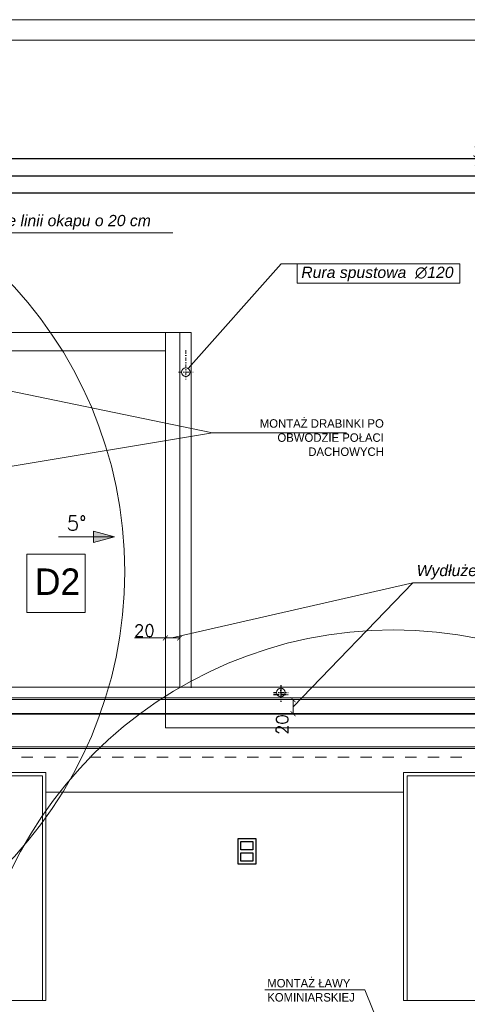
# Model space of a CAD drawing. Header units: millimetres. Extents: x -740 to 33545, y 5178 to 22494.
# Tile 102 of 256: x 14207 to 14840, y 6753 to 8148. Entities that reach past the tile are written whole.
import ezdxf
from ezdxf.lldxf.tags import DXFTag

# ---------------------------------------------------------------- set-up
doc = ezdxf.new("R2010")
doc.units = ezdxf.units.MM
doc.header["$MEASUREMENT"] = 0
doc.linetypes.add('AUSGEZOGEN', pattern=[0])
doc.linetypes.add('STRICHPUNKTX2', pattern=[2, 1, -0.5, 0, -0.5])
doc.layers.get('Defpoints').update_dxf_attribs({"color": 252})
doc.layers.add('_B___I__', color=252, linetype='AUSGEZOGEN')
for name, color, linetype, lineweight in [('_IS_EKO_Wentylacja_wyrzut', 16, 'Continuous', 20), ('A_l.przekrojowa', 252, 'Continuous', 30), ('A_l.przerywana', 252, 'ICAD_ISO03W100', 9), ('A_l.widokowa', 252, 'Continuous', 18), ('A_wymiarowanie', 252, 'Continuous', 9), ('l. przerywana', 252, 'ICAD_ISO03W100', 9), ('l.przerywana', 252, 'ICAD_ISO03W100', 5), ('l.widokowa', 252, 'Continuous', 15), ('linia opisowa', 252, 'Continuous', 9), ('Nowe_820-G Rysunki Obrazki_Nr_pióra__23', 252, 'Continuous', 15), ('wymiarowanie', 252, 'Continuous', 9)]:
    doc.layers.add(name, color=color, linetype=linetype, lineweight=lineweight)
doc.styles.add('Arial$001H0', font='SIMPLEX')
doc.styles.add('styl1', font='arial.ttf', dxfattribs={"height": 15})
doc.styles.add('styl2', font='simplex.shx')
tags = doc.linetypes.add('ICAD_ISO03W100', pattern=[30, 12, -18]).pattern_tags.tags
tags[6:7] = [DXFTag(74, 4), DXFTag(75, 0), DXFTag(340, '0'), DXFTag(46, 1.0), DXFTag(50, 0.0), DXFTag(44, 0.0), DXFTag(45, 0.0)]
tags[4:5] = [DXFTag(74, 4), DXFTag(75, 0), DXFTag(340, '0'), DXFTag(46, 1.0), DXFTag(50, 0.0), DXFTag(44, 0.0), DXFTag(45, 0.0)]
doc.dimstyles.new('Kopia I_1.100', dxfattribs={"dimtxt": 15, "dimasz": 10, "dimexe": 5, "dimexo": 1, "dimgap": 1.5, "dimtad": 1, "dimdec": 1, "dimrnd": 0.5, "dimtxsty": 'styl2', "dimblk": 'ARCHTICK', "dimcen": 5, "dimadec": 0, "dimazin": 0, "dimtfac": 1, "dimtdec": 1, "dimtmove": 0, "dimatfit": 3, "dimldrblk": 'ARCHTICK', "dimfxl": 0, "dimarcsym": 0})
doc.dimstyles.new('Skala 1-100', dxfattribs={"dimtxt": 17, "dimasz": 7, "dimexe": 1, "dimexo": 1, "dimgap": 1.5, "dimtad": 1, "dimdec": 1, "dimrnd": 0.5, "dimtxsty": 'styl2', "dimblk": 'ARCHTICK', "dimcen": 7, "dimadec": 0, "dimazin": 0, "dimtfac": 1, "dimtdec": 1, "dimtmove": 1, "dimatfit": 3, "dimldrblk": 'ARCHTICK', "dimfxl": 0, "dimlwd": -1, "dimlwe": -1, "dimarcsym": 0})

# ---------------------------------------------------------------- blocks, each defined once
blk = doc.blocks.new('_ArchTick')
at = {"color": 0, "linetype": 'ByBlock', "const_width": 0.15}
blk.add_lwpolyline([(-0.5, -0.5), (0.5, 0.5)], dxfattribs=at)
blk = doc.blocks.new('*D1316')
at = {"layer": 'Defpoints', "color": 0}
for p in [(14618.5, 7184.5), (14593.9, 7164.5), (14618.5, 7164.5)]:
    blk.add_point(p, dxfattribs=at)
at = {"layer": 'wymiarowanie', "color": 0}
for p, q in [((14608.9, 7184.5), (14592.9, 7184.5)), ((14593.9, 7184.5), (14593.9, 7164.5)), ((14608.9, 7164.5), (14592.9, 7164.5))]:
    blk.add_line(p, q, dxfattribs=at)
at = {"layer": 'wymiarowanie', "color": 0, "xscale": 7, "yscale": 7, "zscale": 7}
for p, rotation in [((14593.9, 7184.5), 90), ((14593.9, 7164.5), 270)]:
    blk.add_blockref('_ArchTick', p, dxfattribs=dict(at, rotation=rotation))
at = {"layer": 'wymiarowanie', "color": 0, "insert": (14578.5, 7149.2), "char_height": 17, "attachment_point": 5, "rotation": 90, "style": 'styl2'}
blk.add_mtext('20', dxfattribs=at)
blk = doc.blocks.new('*D1317')
at = {"layer": 'Defpoints', "color": 0}
for p in [(14413, 7272), (14413, 7231.5), (14433.3, 7231.1)]:
    blk.add_point(p, dxfattribs=at)
at = {"layer": 'wymiarowanie', "color": 0}
for p, q in [((14413, 7272), (14369.4, 7272)), ((14413, 7257), (14413, 7273)), ((14433.3, 7272), (14413, 7272)), ((14433.3, 7257), (14433.3, 7273))]:
    blk.add_line(p, q, dxfattribs=at)
at = {"layer": 'wymiarowanie', "color": 0, "xscale": 7, "yscale": 7, "zscale": 7, "rotation": 180}
blk.add_blockref('_ArchTick', (14413, 7272), dxfattribs=at)
at = {"layer": 'wymiarowanie', "color": 0, "xscale": 7, "yscale": 7, "zscale": 7}
blk.add_blockref('_ArchTick', (14433.3, 7272), dxfattribs=at)
at = {"layer": 'wymiarowanie', "color": 0, "insert": (14383.3, 7282.4), "char_height": 17, "attachment_point": 5, "style": 'styl2'}
blk.add_mtext('20', dxfattribs=at)
blk = doc.blocks.new('*D1806')
at = {"layer": 'Defpoints', "color": 0}
for p in [(15575.1, 7903), (14172.1, 7694.9), (15575.1, 7702.6)]:
    blk.add_point(p, dxfattribs=at)
at = {"layer": 'wymiarowanie', "color": 0, "lineweight": -2}
for p, q in [((14172.1, 7898), (14172.1, 7908)), ((14172.1, 7903), (15575.1, 7903)), ((15575.1, 7898), (15575.1, 7908))]:
    blk.add_line(p, q, dxfattribs=at)
at = {"layer": 'wymiarowanie', "color": 0, "lineweight": -2, "xscale": 10, "yscale": 10, "zscale": 10, "rotation": 180}
blk.add_blockref('_ArchTick', (14172.1, 7903), dxfattribs=at)
at = {"layer": 'wymiarowanie', "color": 0, "lineweight": -2, "xscale": 10, "yscale": 10, "zscale": 10}
blk.add_blockref('_ArchTick', (15575.1, 7903), dxfattribs=at)
at = {"layer": 'wymiarowanie', "color": 0, "insert": (14873.6, 7912.3), "char_height": 15, "attachment_point": 5, "style": 'styl2'}
blk.add_mtext('1403', dxfattribs=at)
blk = doc.blocks.new('*D1815')
at = {"layer": 'Defpoints', "color": 0}
for p in [(15575.1, 7926.8), (14172.1, 7898), (15575.1, 7898)]:
    blk.add_point(p, dxfattribs=at)
at = {"layer": 'wymiarowanie', "color": 0, "lineweight": -2}
for p, q in [((14172.1, 7921.8), (14172.1, 7931.8)), ((15575.1, 7921.8), (15575.1, 7931.8)), ((14172.1, 7926.8), (15575.1, 7926.8))]:
    blk.add_line(p, q, dxfattribs=at)
at = {"layer": 'wymiarowanie', "color": 0, "lineweight": -2, "xscale": 10, "yscale": 10, "zscale": 10, "rotation": 180}
blk.add_blockref('_ArchTick', (14172.1, 7926.8), dxfattribs=at)
at = {"layer": 'wymiarowanie', "color": 0, "lineweight": -2, "xscale": 10, "yscale": 10, "zscale": 10}
blk.add_blockref('_ArchTick', (15575.1, 7926.8), dxfattribs=at)
at = {"layer": 'wymiarowanie', "color": 0, "insert": (14873.6, 7936.2), "char_height": 15, "attachment_point": 5, "style": 'styl2'}
blk.add_mtext('1403', dxfattribs=at)
blk = doc.blocks.new('*D1818')
at = {"layer": 'Defpoints', "color": 0}
for p in [(16411.2, 7951.3), (13336, 7903), (16411.2, 7903)]:
    blk.add_point(p, dxfattribs=at)
at = {"layer": 'wymiarowanie', "color": 0, "lineweight": -2}
for p, q in [((13336, 7946.3), (13336, 7956.3)), ((16411.2, 7946.3), (16411.2, 7956.3)), ((13336, 7951.3), (16411.2, 7951.3))]:
    blk.add_line(p, q, dxfattribs=at)
at = {"layer": 'wymiarowanie', "color": 0, "lineweight": -2, "xscale": 10, "yscale": 10, "zscale": 10, "rotation": 180}
blk.add_blockref('_ArchTick', (13336, 7951.3), dxfattribs=at)
at = {"layer": 'wymiarowanie', "color": 0, "lineweight": -2, "xscale": 10, "yscale": 10, "zscale": 10}
blk.add_blockref('_ArchTick', (16411.2, 7951.3), dxfattribs=at)
at = {"layer": 'wymiarowanie', "color": 0, "insert": (14873.6, 7960.6), "char_height": 15, "attachment_point": 5, "style": 'styl2'}
blk.add_mtext('3075', dxfattribs=at)

msp = doc.modelspace()

# ---------------------------------------------------------------- hatches: boundary and pattern name
at = {"layer": 'l.widokowa'}
msp.add_hatch(color=256, dxfattribs=at).paths.add_polyline_path([(14340.94, 7415.07), (14311.35, 7423.52), (14311.35, 7407.46)])

# ---------------------------------------------------------------- linework, layer by layer
at = {"layer": '_B___I__', "color": 252, "linetype": 'STRICHPUNKTX2', "ltscale": 5}
for p, q in [((14576.4, 7202.48), (14576.4, 7181.48)), ((14565.9, 7191.98), (14586.9, 7191.98))]:
    msp.add_line(p, q, dxfattribs=at)
at = {"layer": '_B___I__', "linetype": 'STRICHPUNKTX2', "ltscale": 5}
for p, q in [((14576.55, 7205.15), (14576.55, 7184.15)), ((14566.05, 7194.65), (14587.05, 7194.65))]:
    msp.add_line(p, q, dxfattribs=at)
at = {"layer": '_IS_EKO_Wentylacja_wyrzut', "linetype": 'Continuous', "ltscale": 10}
for centre in [(13755.42, 7365.85), (14735.6, 6683.25)]:
    msp.add_circle(centre, 600, dxfattribs=at)
at = {"layer": 'A_l.przekrojowa'}
msp.add_lwpolyline([(14541.06, 6951.5), (14516.06, 6951.5), (14516.06, 6987.5), (14541.06, 6987.5)], close=True, dxfattribs=at)
at = {"layer": 'A_l.przekrojowa', "ltscale": 0.3}
for points in [[(14537.06, 6971.5), (14520.06, 6971.5), (14520.06, 6983.5), (14537.06, 6983.5)], [(14537.06, 6955.5), (14520.06, 6955.5), (14520.06, 6967.5), (14537.06, 6967.5)]]:
    msp.add_lwpolyline(points, close=True, dxfattribs=at)
at = {"layer": 'A_l.przerywana', "lineweight": 35}
msp.add_lwpolyline([(13356.02, 7698.92), (13356.02, 6029.8), (16391.16, 6029.8), (16391.16, 7704.71), (15595.09, 7704.71), (15595.09, 7164.54), (14152.1, 7164.54), (14152.1, 7698.92)], close=True, dxfattribs=at)
at = {"layer": 'A_l.przerywana', "ltscale": 0.5}
for points in [[(14078.71, 7076.48), (14238.94, 7076.48), (14238.94, 6758.28), (14078.71, 6758.28)], [(14755.2, 7076.48), (15015.33, 7076.48), (15015.33, 6758.28), (14755.2, 6758.28)]]:
    msp.add_lwpolyline(points, close=True, dxfattribs=at)
at = {"layer": 'A_l.widokowa'}
for points in [[(13318.52, 7736.42), (13318.52, 5992.3), (16428.66, 5992.3), (16428.66, 7742.21), (15557.59, 7742.21), (15557.59, 7202.04), (14189.6, 7202.04), (14189.6, 7736.42)], [(13333.52, 7721.42), (13333.52, 6007.3), (16413.66, 6007.3), (16413.66, 7727.21), (15572.59, 7727.21), (15572.59, 7187.04), (14174.6, 7187.04), (14174.6, 7721.42)], [(13336.02, 7718.92), (13336.02, 6009.8), (16411.16, 6009.8), (16411.16, 7724.71), (15575.09, 7724.71), (15575.09, 7184.54), (14172.1, 7184.54), (14172.1, 7718.92)], [(13403.09, 7651.85), (13403.09, 6076.86), (16344.1, 6076.86), (16344.1, 7657.65), (15642.15, 7657.65), (15642.15, 7117.47), (14105.03, 7117.47), (14105.03, 7651.85)], [(13405.09, 7649.85), (13405.09, 6078.86), (16342.1, 6078.86), (16342.1, 7655.65), (15644.15, 7655.65), (15644.15, 7115.47), (14103.03, 7115.47), (14103.03, 7649.85)]]:
    msp.add_lwpolyline(points, close=True, dxfattribs=at)
at = {"layer": 'A_l.widokowa', "ltscale": 0.5}
for points in [[(14073.71, 7081.48), (14243.94, 7081.48), (14243.94, 6758.28), (14073.71, 6758.28)], [(14750.2, 7081.48), (15020.33, 7081.48), (15020.33, 6758.28), (14750.2, 6758.28)]]:
    msp.add_lwpolyline(points, close=True, dxfattribs=at)
at = {"layer": 'A_wymiarowanie'}
for p, q in [((14669.34, 7562.86), (14479.86, 7562.86)), ((14553.61, 6773.37), (14695.61, 6773.37)), ((14695.61, 6773.37), (14721.7, 6708.44))]:
    msp.add_line(p, q, dxfattribs=at)
msp.add_lwpolyline([(14299.57, 7308.26), (14217.07, 7308.26), (14217.07, 7390.76), (14299.57, 7390.76), (14299.57, 7308.26)], dxfattribs=at)
at = {"layer": 'l. przerywana', "ltscale": 0.2}
msp.add_circle((14576.55, 7194.65), 6, dxfattribs=at)
at = {"layer": 'l.przerywana'}
msp.add_lwpolyline([(14413.02, 7678.92), (13376.02, 7678.92), (13376.02, 6049.8), (16371.16, 6049.8), (16371.16, 7684.71), (15615.09, 7684.71), (15615.09, 7144.54), (14413.02, 7144.54), (14413.02, 7678.92), (13376.02, 7678.92)], dxfattribs=at)
at = {"layer": 'l.widokowa', "linetype": 'Continuous', "lineweight": 9}
for p, q in [((14449.69, 7704.71), (14165.96, 7704.71)), ((14413.02, 7201.26), (14413.02, 7704.71)), ((14413.02, 7704.71), (14413.02, 7201.26)), ((14433.26, 7201.26), (14433.26, 7704.71)), ((14449.33, 7201.26), (14449.33, 7704.71)), ((14449.33, 7704.71), (14449.33, 7201.26)), ((14261.48, 7415.07), (14340.94, 7415.07)), ((14209.07, 7103.15), (14225.13, 7103.15)), ((14241.19, 7103.15), (14257.25, 7103.15)), ((14273.31, 7103.15), (14289.37, 7103.15)), ((14305.43, 7103.15), (14321.49, 7103.15)), ((14337.55, 7103.15), (14353.62, 7103.15)), ((14368.83, 7103.15), (14384.89, 7103.15)), ((14400.95, 7103.15), (14417.01, 7103.15)), ((14433.07, 7103.15), (14449.13, 7103.15)), ((14465.19, 7103.15), (14481.25, 7103.15)), ((14497.31, 7103.15), (14513.37, 7103.15)), ((14528.59, 7103.15), (14544.65, 7103.15)), ((14560.71, 7103.15), (14576.77, 7103.15)), ((14592.83, 7103.15), (14608.89, 7103.15)), ((14624.95, 7103.15), (14641.01, 7103.15)), ((14657.07, 7103.15), (14673.13, 7103.15)), ((14689.19, 7103.15), (14705.25, 7103.15)), ((14720.47, 7103.15), (14736.53, 7103.15)), ((14752.59, 7103.15), (14768.65, 7103.15)), ((14784.71, 7103.15), (14800.77, 7103.15)), ((14816.83, 7103.15), (14832.89, 7103.15)), ((14750.2, 7053.28), (14243.94, 7053.28)), ((14243.94, 7053.28), (14750.2, 7053.28))]:
    msp.add_line(p, q, dxfattribs=at)
at = {"layer": 'l.widokowa', "linetype": 'STRICHPUNKTX2', "ltscale": 5}
for p, q in [((14442, 7679.73), (14442, 7638.25)), ((14431.5, 7648.75), (14452.5, 7648.75))]:
    msp.add_line(p, q, dxfattribs=at)
at = {"layer": 'l.widokowa', "linetype": 'Continuous', "lineweight": 9}
msp.add_lwpolyline([(14340.94, 7415.07), (14311.35, 7423.52), (14311.35, 7407.46)], close=True, dxfattribs=at)
at = {"layer": 'l.widokowa', "ltscale": 0.2}
msp.add_circle((14442, 7648.75), 6, dxfattribs=at)
at = {"layer": 'Nowe_820-G Rysunki Obrazki_Nr_pióra__23', "linetype": 'Continuous', "lineweight": 15}
msp.add_lwpolyline([(13055.23, 8119.48), (17155.64, 8119.48)], dxfattribs=at)
at = {"layer": 'wymiarowanie'}
for p, q in [((14081.21, 7846.3), (14423.5, 7846.3)), ((14577.15, 7802.42), (14445.5, 7653.85)), ((14577.15, 7802.42), (14599.63, 7802.42)), ((14058.56, 7649.85), (14479.86, 7562.86)), ((14479.86, 7562.86), (14105.03, 7500.08)), ((14763.55, 7350.28), (14422.06, 7271.97)), ((14593.89, 7174.54), (14763.55, 7350.28)), ((14763.55, 7350.28), (15105.84, 7350.28))]:
    msp.add_line(p, q, dxfattribs=at)
msp.add_lwpolyline([(13000.35, 8148.27), (13000.35, 5178.27), (17200.35, 5178.27), (17200.35, 8148.27), (13000.35, 8148.27)], dxfattribs=at)
msp.add_lwpolyline([(14599.63, 7802.42), (14829.71, 7802.42), (14829.71, 7775.05), (14599.63, 7775.05)], close=True, dxfattribs=at)

# ---------------------------------------------------------------- texts
at = {"layer": 'A_wymiarowanie', "style": 'styl1'}
for s, insert, char_height, width, attachment_point in [('{\\fCentury Gothic|b0|i0|c238|p34;MONTAŻ DRABINKI PO }{\\fCentury Gothic|b0|i0|c238|p34;OBWODZIE POŁACI }{\\fCentury Gothic|b0|i0|c238|p34;DACHOWYCH}', (14722.34, 7581.96), 12, 223.2778, 3), ('{\\fCentury Gothic|b0|i0|c238|p34;D2}', (14228.3, 7370.45), 37.5, 116.2774, 1), ('{\\fCentury Gothic|b0|i0|c238|p34;MONTAŻ ŁAWY KOMINIARSKIEJ}', (14557.26, 6788.62), 12, 223.2778, 1)]:
    msp.add_mtext(s, dxfattribs=dict(at, insert=insert, char_height=char_height, width=width, attachment_point=attachment_point))
at = {"layer": 'l.widokowa', "style": 'Arial$001H0'}
msp.add_text('5°', height=20.456, dxfattribs=at).set_placement((14273.32, 7424.36))
at = {"layer": 'linia opisowa', "char_height": 15.96, "attachment_point": 7}
for s, insert, width in [('{\\fArial|b0|i1|c238|p0;Wydłużenie linii okapu o 20 cm}', (14086.42, 7850.79), 406.4755), ('{\\fArial|b0|i1|c238|p0;Rura spustowa  ∅120}', (14605.48, 7777.39), 278.7922), ('{\\fArial|b0|i1|c238|p0;Wydłużenie linii okapu o 20 cm}', (14768.76, 7354.77), 406.4755)]:
    msp.add_mtext(s, dxfattribs=dict(at, insert=insert, width=width))

# ---------------------------------------------------------------- dimensions: what is measured, and where the dimension line sits
at = {"layer": 'wymiarowanie'}
for base, p1, p2, picture, middle in [((16411.16, 7951.27), (13336.02, 7902.96), (16411.16, 7902.96), '*D1818', (14873.59, 7960.64)), ((15575.09, 7926.83), (14172.1, 7897.96), (15575.09, 7897.96), '*D1815', (14873.59, 7936.2)), ((15575.09, 7902.96), (14172.1, 7694.86), (15575.09, 7702.63), '*D1806', (14873.59, 7912.33))]:
    dim = msp.add_linear_dim(base=base, p1=p1, p2=p2, dimstyle='Kopia I_1.100', override={"dimtmove": 1, "dimfxl": 5}, dxfattribs=at)
    dim.commit()
    dim.dimension.update_dxf_attribs({"geometry": picture, "text_midpoint": middle})
dim = msp.add_linear_dim(base=(14413.02, 7271.97), p1=(14433.26, 7231.08), p2=(14413.02, 7231.47), dimstyle='Skala 1-100', dxfattribs=at)
dim.commit()
dim.dimension.update_dxf_attribs({"geometry": '*D1317', "text_midpoint": (14383.26, 7270.41), "dimtype": 160})
dim = msp.add_linear_dim(base=(14593.89, 7164.54), p1=(14618.49, 7184.54), p2=(14618.49, 7164.54), angle=90, dimstyle='Skala 1-100', dxfattribs=at)
dim.commit()
dim.dimension.update_dxf_attribs({"geometry": '*D1316', "text_midpoint": (14588.92, 7149.15), "dimtype": 160})

doc.saveas('drawing.dxf')
